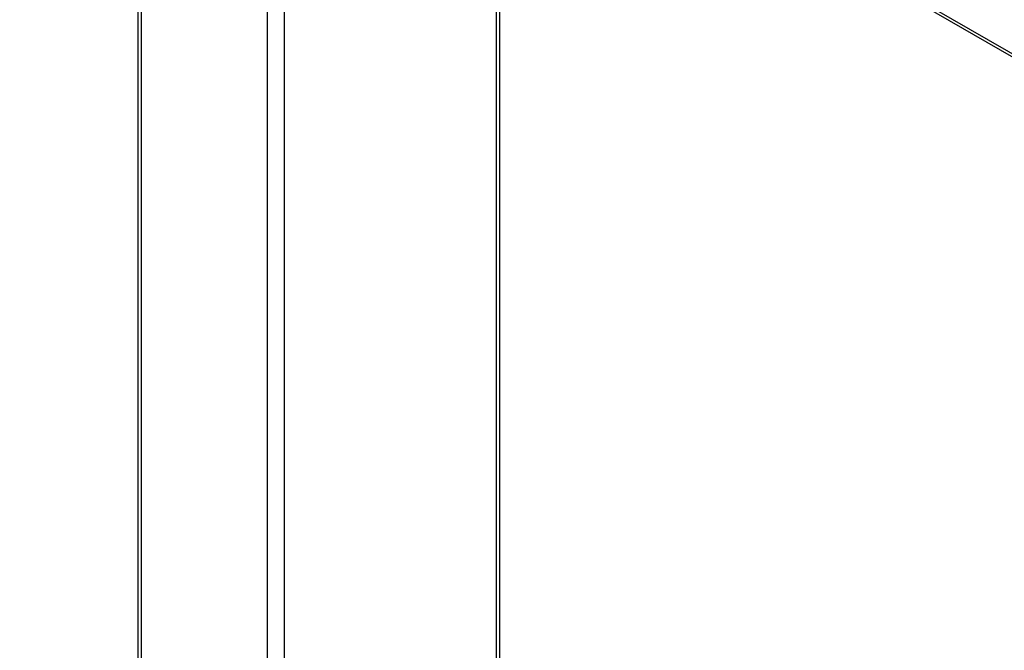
# Model space of a CAD drawing. Header units: millimetres. Extents: x 0 to 4212, y 0 to 2970.
# Tile 19 of 36: x 2314 to 2517, y 1269 to 1399. Entities that reach past the tile are written whole.
import ezdxf

# ---------------------------------------------------------------- set-up
doc = ezdxf.new("R2010")
doc.units = ezdxf.units.MM
doc.header["$LTSCALE"] = 10
doc.linetypes.add('SLD-实线', pattern=[0])

msp = doc.modelspace()

# ---------------------------------------------------------------- linework, layer by layer
at = {"color": 7, "linetype": 'SLD-实线', "lineweight": 25}
for p, q in [((2606.841, 1340.564), (2313.981, 1509.628)), ((2314.326, 1508.865), (2607.186, 1339.801)), ((2338.292, 1492.106), (2338.292, 1140.993)), ((2339.024, 1139.973), (2339.024, 1491.085)), ((2364.951, 1125.005), (2364.951, 1476.118)), ((2368.487, 1125.005), (2368.487, 1476.118)), ((2412.092, 1150.178), (2412.092, 1452.426)), ((2412.824, 1151.198), (2412.824, 1452.004))]:
    msp.add_line(p, q, dxfattribs=at)

doc.saveas('drawing.dxf')
